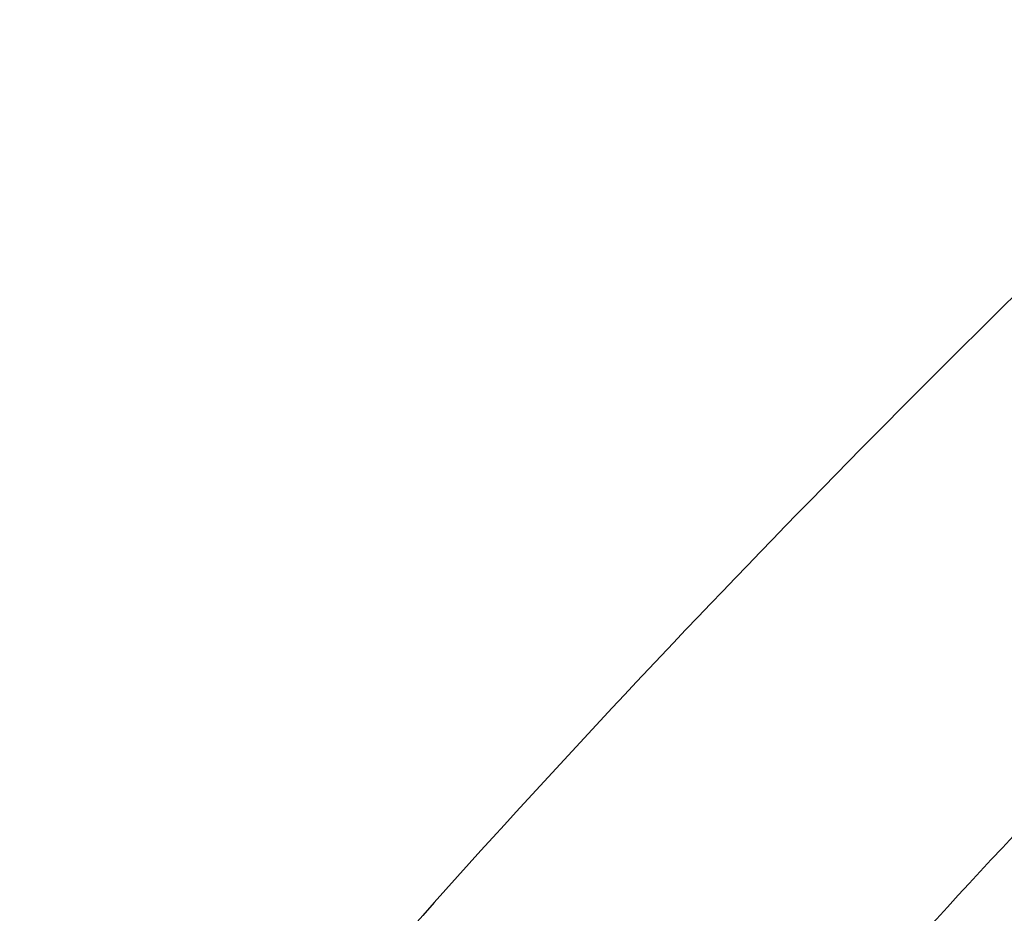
# Model space of a CAD drawing. Header units: millimetres. Extents: x -110 to 102, y -155 to 109.
# Tile 214 of 256: x -53.46 to -51.63, y 48.16 to 49.82. Entities that reach past the tile are written whole.
import ezdxf

# ---------------------------------------------------------------- set-up
doc = ezdxf.new("R2010")
doc.units = ezdxf.units.MM
doc.header["$MEASUREMENT"] = 0
doc.layers.add('surfs', color=7, linetype='Continuous', true_color=0x007f00)

msp = doc.modelspace()

# ---------------------------------------------------------------- linework, layer by layer
at = {"layer": 'surfs'}
for points in [[(-44.62655340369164, 59.34572994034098, 5.441243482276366), (-45.36566351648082, 59.08816789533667, 4.689758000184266), (-46.94674068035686, 58.38510077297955, 3.454352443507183), (-49.40026984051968, 56.93260419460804, 2.455495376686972), (-51.7907128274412, 55.22241766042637, 2.245127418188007), (-54.08411763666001, 53.37587512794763, 2.487067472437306), (-56.18241441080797, 51.40749867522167, 3.439898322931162), (-57.37407932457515, 50.06612779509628, 4.597535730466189), (-57.86776773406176, 49.42369946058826, 5.330281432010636)], [(-44.32406298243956, 58.76575452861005, 5.329455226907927), (-45.05744399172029, 58.50983045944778, 4.591245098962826), (-46.62251078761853, 57.81706326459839, 3.376321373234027), (-49.04928529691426, 56.39063073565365, 2.390305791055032), (-51.4149287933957, 54.70908273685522, 2.180600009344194), (-53.68398587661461, 52.88676541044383, 2.423495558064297), (-55.76345440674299, 50.94009932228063, 3.367591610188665), (-56.95005715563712, 49.61044157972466, 4.509444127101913), (-57.4458605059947, 48.97185685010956, 5.23026930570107)], [(-44.05744776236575, 58.17466903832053, 5.225002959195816), (-44.77940329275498, 57.92178323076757, 4.504135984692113), (-46.3168759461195, 57.24254591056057, 3.316250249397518), (-48.69972459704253, 55.84812029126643, 2.34830838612), (-51.02414279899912, 54.20221067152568, 2.140249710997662), (-53.25350416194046, 52.41227651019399, 2.381651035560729), (-55.30002869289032, 50.49638991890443, 3.310542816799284), (-56.47314496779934, 49.18494010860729, 4.429444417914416), (-56.96720466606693, 48.55343414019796, 5.133971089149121)], [(-43.8300090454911, 57.56675863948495, 5.127014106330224), (-44.53406144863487, 57.31882142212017, 4.428498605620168), (-46.03064061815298, 56.65753958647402, 3.275821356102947), (-48.34925930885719, 55.30345825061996, 2.332766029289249), (-50.61228814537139, 53.70320782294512, 2.127999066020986), (-52.78226360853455, 51.95746332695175, 2.365075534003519), (-54.77675946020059, 50.08567541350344, 3.270951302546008), (-55.9241900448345, 48.80212485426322, 4.358221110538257), (-56.41060727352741, 48.18260612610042, 5.041167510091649)], [(-43.25334780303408, 55.00725458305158, 4.794823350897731), (-43.82349562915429, 54.79258855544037, 4.235445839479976), (-45.02948089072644, 54.23903215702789, 3.305535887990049), (-46.89798001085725, 53.12916510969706, 2.533179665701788), (-48.72351513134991, 51.82495586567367, 2.362605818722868), (-50.46806461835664, 50.40165987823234, 2.557942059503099), (-52.07011398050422, 48.88072333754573, 3.298071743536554), (-52.99391214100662, 47.84183880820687, 4.175843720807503), (-53.38988375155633, 47.33985480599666, 4.722018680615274)], [(-43.17299428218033, 54.34399071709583, 4.724993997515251), (-43.69494918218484, 54.14139033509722, 4.209326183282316), (-44.79992363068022, 53.62375985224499, 3.349926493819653), (-46.51698223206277, 52.59361422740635, 2.633499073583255), (-48.19841094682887, 51.38786054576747, 2.475887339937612), (-49.80653240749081, 50.07601900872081, 2.657017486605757), (-51.28459655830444, 48.67924291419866, 3.343240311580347), (-52.13757176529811, 47.72908567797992, 4.154443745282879), (-52.50394696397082, 47.27084017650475, 4.657803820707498)]]:
    msp.add_open_spline(points, degree=3, knots=[0, 0, 0, 0, 1.178306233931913, 2.356612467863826, 3.534918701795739, 4.709102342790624, 5.883285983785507, 7.057469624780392, 7.057469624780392, 7.057469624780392, 7.057469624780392], dxfattribs=at)

doc.saveas('drawing.dxf')
